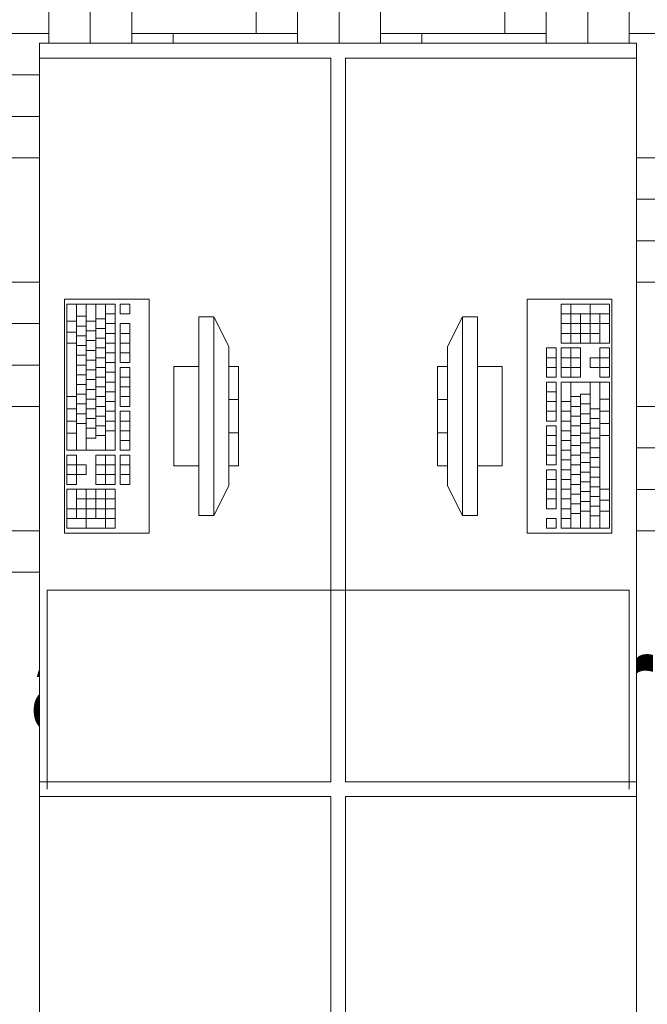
# Model space of a CAD drawing. Header units: millimetres. Extents: x 7523222 to 7678971, y 5352079 to 5786624.
# Tile 73 of 92: x 7559939 to 7561200, y 5775574 to 5777553. Entities that reach past the tile are written whole.
import ezdxf

# ---------------------------------------------------------------- set-up
doc = ezdxf.new("R2010")
doc.units = ezdxf.units.MM
doc.header["$MEASUREMENT"] = 0
doc.linetypes.add('Wipeout_Contour', pattern=[1000, 0, -1000])
for name, color, linetype in [('Nowe_2025-08-14 Strefy', 7, 'Continuous'), ('Nowe_299-A Wymiary opisy PB', 7, 'Continuous'), ('Nowe_320-W Umeblowanie', 7, 'Continuous')]:
    doc.layers.add(name, color=color, linetype=linetype)
for name, color, linetype, lineweight, true_color in [('Nowe_2025-08-14 Strefy_Nr_pióra__234', 7, 'Continuous', 0, 0xe8e8e8), ('Nowe_299-A Wymiary opisy PB_Nr_pióra__45', 7, 'Continuous', 15, 0x40a5ff), ('Nowe_299-A Wymiary opisy PB_Nr_pióra__85', 7, 'Continuous', 13, 0x80c2ff)]:
    doc.layers.add(name, color=color, linetype=linetype, lineweight=lineweight, true_color=true_color)
for name, color, linetype, lineweight in [('Nowe_299-A Wymiary opisy PB_Nr_pióra__6', 5, 'Continuous', 13), ('Nowe_320-W Umeblowanie_Nr_pióra__2', 8, 'Continuous', 13), ('Nowe_Metryczki pomieszczeń Archicada_Nr_pióra__6', 5, 'Continuous', 13)]:
    doc.layers.add(name, color=color, linetype=linetype, lineweight=lineweight)
doc.styles.add('STYL_AUTOMATYCZNY_1', font='arial.ttf')
doc.styles.add('STYL_AUTOMATYCZNY_2', font='arial.ttf')
doc.dimstyles.new('STYL_AUTOMATYCZNY__1', dxfattribs={"dimtxt": 200, "dimasz": 95, "dimexe": 0.18, "dimexo": 0.0625, "dimgap": 0, "dimtad": 1, "dimdec": 1, "dimlfac": 0.1, "dimzin": 0, "dimdsep": 46, "dimtxsty": 'STYL_AUTOMATYCZNY_2', "dimblk": 'ARROWHEAD_2', "dimblk1": 'ARROWHEAD_2', "dimblk2": 'ARROWHEAD_2', "dimcen": 0.09, "dimclrd": 256, "dimclre": 256, "dimclrt": 5, "dimadec": 1, "dimazin": 0, "dimtfac": 1, "dimtdec": 4, "dimtmove": 0, "dimatfit": 3, "dimfxl": 0, "dimtolj": 1, "dimtzin": 0, "dimarcsym": 0})
doc.dimstyles.new('STYL_AUTOMATYCZNY__2', dxfattribs={"dimtxt": 200, "dimasz": 95, "dimexe": 0.18, "dimexo": 0.0625, "dimgap": 0, "dimtad": 1, "dimtih": 1, "dimtoh": 1, "dimdec": 1, "dimlfac": 0.1, "dimzin": 0, "dimdsep": 46, "dimtxsty": 'STYL_AUTOMATYCZNY_2', "dimblk": 'ARROWHEAD_2', "dimblk1": 'ARROWHEAD_2', "dimblk2": 'ARROWHEAD_2', "dimcen": 0.09, "dimclrd": 256, "dimclre": 256, "dimclrt": 5, "dimadec": 1, "dimazin": 0, "dimtfac": 1, "dimtdec": 4, "dimtmove": 0, "dimatfit": 3, "dimfxl": 0, "dimtolj": 1, "dimtzin": 0, "dimarcsym": 0})

# ---------------------------------------------------------------- blocks, each defined once
blk = doc.blocks.new('Pokój administracyjny__4', base_point=(7560576.3, 5775974))
at = {"color": 254, "linetype": 'Wipeout_Contour', "lineweight": 0, "ltscale": 38057500.90258326}
blk.add_wipeout([(7557675.4, 5777738.7), (7557675.4, 5773298.8), (7563436.7, 5773298.8), (7563440.8, 5779362.7)], dxfattribs=at).dxf.layer = 'Nowe_2025-08-14 Strefy'
at = {"layer": 'Nowe_2025-08-14 Strefy_Nr_pióra__234', "linetype": 'Continuous', "lineweight": 0, "true_color": 0xe8e8e8}
h = blk.add_hatch(dxfattribs=at)
h.set_pattern_fill('Posadzka_z_cegieł_na_rąb', color=254, style=0, pattern_type=2)
h.set_pattern_definition([(0, (7560247.15, 5774942.06), (0, 499.98), [333.32, -166.66]), (0, (7560163.8, 5775025.4), (0, 499.98), [333.32, -166.66]), (0, (7560080.5, 5775108.7), (0, 499.98), [333.32, -166.66]), (0, (7559997.16, 5775192.05), (0, 499.98), [333.32, -166.66]), (0, (7559913.83, 5775275.4), (0, 499.98), [333.32, -166.66]), (0, (7559830.5, 5775358.7), (0, 499.98), [333.32, -166.66]), (90, (7560497.14, 5774942.06), (-499.98, 0), [333.32, -166.66]), (90, (7560413.8, 5775025.4), (-499.98, 0), [333.32, -166.66]), (90, (7560330.5, 5775108.7), (-499.98, 0), [333.32, -166.66]), (90, (7560247.15, 5775192.05), (-499.98, 0), [333.32, -166.66]), (90, (7560163.8, 5775275.4), (-499.98, 0), [333.32, -166.66]), (90, (7560080.5, 5775358.7), (-499.98, 0), [333.32, -166.66])])
h.paths.add_polyline_path([(7557675.4, 5777738.7), (7557675.4, 5773298.8), (7563436.7, 5773298.8), (7563440.8, 5779362.7)])
at = {"color": 254, "linetype": 'Wipeout_Contour', "lineweight": 0, "ltscale": 38057680.73991977}
blk.add_wipeout([(7559120.6, 5776366.9), (7559120.6, 5775581.2), (7562032.1, 5775581.2), (7562032.1, 5776366.9)], dxfattribs=at).dxf.layer = 'Nowe_2025-08-14 Strefy'
at = {"layer": 'Nowe_Metryczki pomieszczeń Archicada_Nr_pióra__6', "color": 5, "lineweight": 13, "insert": (7559120.6, 5776321.2), "char_height": 200, "attachment_point": 1, "style": 'STYL_AUTOMATYCZNY_1'}
blk.add_mtext('\\A1;{\\pql;\\pt0,600;\\fArial|b1|i0|c238|p0;\\W1.000000;Pokój administracyjny\\fArial|b1|i0|c238|p0;\\W1.000000;\\A1{\\H.66x;\\S^  ;}\\fArial|b1|i0|c238|p0;\\W1.000000;\\fArial|b1|i0|c238|p0;\\W1.000000;\\A1{\\H.66x;\\S^  ;}}', dxfattribs=at)
blk = doc.blocks.new('Biblioteka__8', base_point=(7556690.6, 5767524.6))
at = {"color": 254, "linetype": 'Wipeout_Contour', "lineweight": 0, "ltscale": 123630718.2130608}
blk.add_wipeout([(7547543, 5764885.4), (7559957.3, 5761392.5), (7560014.5, 5761595.8), (7563422.9, 5765680.5), (7569072.9, 5765680.5), (7569070.3, 5773058.8), (7565093.2, 5773058.8), (7565093.2, 5776112.5), (7563676.7, 5776112.5), (7563676.7, 5773058.8), (7551520.5, 5773058.8), (7549865, 5773043.1), (7547530.7, 5773043.1)], dxfattribs=at).dxf.layer = 'Nowe_2025-08-14 Strefy'
blk = doc.blocks.new('Zestaw biurowy_ liniowy 27[93]', base_point=(7560579, 5777506.2))
at = {"color": 254, "linetype": 'Wipeout_Contour', "lineweight": 0, "ltscale": 38058635.22118153}
blk.add_wipeout([(7560579, 5777506.2), (7559979, 5777506.2), (7559979, 5776006.2), (7560579, 5776006.2)], dxfattribs=at).dxf.layer = 'Nowe_320-W Umeblowanie'
at = {"layer": 'Nowe_320-W Umeblowanie_Nr_pióra__2', "color": 8, "linetype": 'Continuous', "lineweight": 13, "flags": 128}
blk.add_lwpolyline([(7560579, 5777506.2), (7560579, 5776006.2), (7559979, 5776006.2), (7559979, 5777506.2)], close=True, dxfattribs=at)
at = {"color": 254, "linetype": 'Wipeout_Contour', "lineweight": 0, "ltscale": 38060542.27171358}
blk.add_wipeout([(7560579, 5777506.2), (7560579, 5776006.2), (7561179, 5776006.2), (7561179, 5777506.2)], dxfattribs=at).dxf.layer = 'Nowe_320-W Umeblowanie'
at = {"color": 254, "linetype": 'Wipeout_Contour', "lineweight": 0, "ltscale": 38058110.71840158}
blk.add_wipeout([(7560199, 5776991.2), (7560029, 5776991.2), (7560029, 5776521.2), (7560199, 5776521.2)], dxfattribs=at).dxf.layer = 'Nowe_320-W Umeblowanie'
at = {"color": 254, "linetype": 'Wipeout_Contour', "lineweight": 0, "ltscale": 133205730.6216666}
blk.add_wipeout([(7560299, 5776956.2), (7560299, 5776856.2), (7560249, 5776856.2), (7560249, 5776656.2), (7560299, 5776656.2), (7560299, 5776556.2), (7560329, 5776556.2), (7560359, 5776616.2), (7560359, 5776656.2), (7560379, 5776656.2), (7560379, 5776856.2), (7560359, 5776856.2), (7560359, 5776896.2), (7560329, 5776956.2)], dxfattribs=at).dxf.layer = 'Nowe_320-W Umeblowanie'
at = {"layer": 'Nowe_320-W Umeblowanie_Nr_pióra__2', "color": 8, "linetype": 'Continuous', "lineweight": 13}
for p, q in [((7560033.9, 5776981.4), (7560033.9, 5776687.7)), ((7560130.9, 5776981.4), (7560033.9, 5776981.4)), ((7560053.3, 5776981.4), (7560053.3, 5776687.7)), ((7560072.7, 5776981.4), (7560072.7, 5776687.7)), ((7560092.1, 5776981.4), (7560092.1, 5776712.2)), ((7560111.5, 5776981.4), (7560111.5, 5776687.7)), ((7560130.9, 5776687.7), (7560130.9, 5776981.4)), ((7560140.6, 5776981.4), (7560140.6, 5776961.9)), ((7560160, 5776981.4), (7560140.6, 5776981.4)), ((7560160, 5776961.9), (7560160, 5776981.4)), ((7560053.3, 5776957), (7560072.7, 5776957)), ((7560111.5, 5776961.9), (7560130.9, 5776961.9)), ((7560140.6, 5776961.9), (7560160, 5776961.9)), ((7560299, 5776956.2), (7560299, 5776556.2)), ((7560329, 5776956.2), (7560299, 5776956.2)), ((7560329, 5776556.2), (7560329, 5776956.2)), ((7560329, 5776956.2), (7560359, 5776896.2)), ((7560033.9, 5776947.2), (7560053.3, 5776947.2)), ((7560053.3, 5776937.4), (7560072.7, 5776937.4)), ((7560072.7, 5776947.2), (7560092.1, 5776947.2)), ((7560092.1, 5776952.1), (7560111.5, 5776952.1)), ((7560111.5, 5776942.3), (7560130.9, 5776942.3)), ((7560140.6, 5776942.3), (7560140.6, 5776863.9)), ((7560160, 5776942.3), (7560140.6, 5776942.3)), ((7560160, 5776863.9), (7560160, 5776942.3)), ((7560033.9, 5776925.1), (7560053.3, 5776925.1)), ((7560053.3, 5776917.8), (7560072.7, 5776917.8)), ((7560072.7, 5776927.6), (7560092.1, 5776927.6)), ((7560092.1, 5776932.5), (7560111.5, 5776932.5)), ((7560111.5, 5776922.7), (7560130.9, 5776922.7)), ((7560140.6, 5776922.7), (7560160, 5776922.7)), ((7560033.9, 5776903.1), (7560053.3, 5776903.1)), ((7560053.3, 5776898.2), (7560072.7, 5776898.2)), ((7560072.7, 5776908), (7560092.1, 5776908)), ((7560092.1, 5776912.9), (7560111.5, 5776912.9)), ((7560111.5, 5776903.1), (7560130.9, 5776903.1)), ((7560140.6, 5776903.1), (7560160, 5776903.1)), ((7560359, 5776896.2), (7560359, 5776616.2)), ((7560053.3, 5776878.6), (7560072.7, 5776878.6)), ((7560072.7, 5776888.4), (7560092.1, 5776888.4)), ((7560092.1, 5776893.3), (7560111.5, 5776893.3)), ((7560111.5, 5776883.5), (7560130.9, 5776883.5)), ((7560140.6, 5776883.5), (7560160, 5776883.5)), ((7560053.3, 5776859), (7560072.7, 5776859)), ((7560072.7, 5776868.8), (7560092.1, 5776868.8)), ((7560092.1, 5776873.7), (7560111.5, 5776873.7)), ((7560092.1, 5776854.1), (7560111.5, 5776854.1)), ((7560111.5, 5776863.9), (7560130.9, 5776863.9)), ((7560140.6, 5776863.9), (7560160, 5776863.9)), ((7560140.6, 5776854.1), (7560140.6, 5776775.8)), ((7560160, 5776854.1), (7560140.6, 5776854.1)), ((7560160, 5776775.8), (7560160, 5776854.1)), ((7560249, 5776856.2), (7560249, 5776656.2)), ((7560299, 5776856.2), (7560249, 5776856.2)), ((7560299, 5776656.2), (7560299, 5776856.2)), ((7560359, 5776856.2), (7560359, 5776656.2)), ((7560379, 5776856.2), (7560359, 5776856.2)), ((7560379, 5776656.2), (7560379, 5776856.2)), ((7560053.3, 5776839.5), (7560072.7, 5776839.5)), ((7560072.7, 5776849.3), (7560092.1, 5776849.3)), ((7560092.1, 5776834.6), (7560111.5, 5776834.6)), ((7560111.5, 5776844.4), (7560130.9, 5776844.4)), ((7560140.6, 5776834.6), (7560160, 5776834.6)), ((7560053.3, 5776819.9), (7560072.7, 5776819.9)), ((7560072.7, 5776829.7), (7560092.1, 5776829.7)), ((7560092.1, 5776815), (7560111.5, 5776815)), ((7560111.5, 5776824.8), (7560130.9, 5776824.8)), ((7560140.6, 5776815), (7560160, 5776815)), ((7560033.9, 5776795.4), (7560053.3, 5776795.4)), ((7560053.3, 5776800.3), (7560072.7, 5776800.3)), ((7560072.7, 5776810.1), (7560092.1, 5776810.1)), ((7560092.1, 5776795.4), (7560111.5, 5776795.4)), ((7560111.5, 5776805.2), (7560130.9, 5776805.2)), ((7560140.6, 5776795.4), (7560160, 5776795.4)), ((7560053.3, 5776780.7), (7560072.7, 5776780.7)), ((7560072.7, 5776790.5), (7560092.1, 5776790.5)), ((7560092.1, 5776775.8), (7560111.5, 5776775.8)), ((7560111.5, 5776785.6), (7560130.9, 5776785.6)), ((7560140.6, 5776775.8), (7560160, 5776775.8)), ((7560359, 5776789.6), (7560379, 5776789.6)), ((7560033.9, 5776770.9), (7560053.3, 5776770.9)), ((7560053.3, 5776761.1), (7560072.7, 5776761.1)), ((7560072.7, 5776770.9), (7560092.1, 5776770.9)), ((7560092.1, 5776756.2), (7560111.5, 5776756.2)), ((7560111.5, 5776766), (7560130.9, 5776766)), ((7560140.6, 5776766), (7560140.6, 5776687.7)), ((7560160, 5776766), (7560140.6, 5776766)), ((7560160, 5776687.7), (7560160, 5776766)), ((7560033.9, 5776746.4), (7560053.3, 5776746.4)), ((7560053.3, 5776741.5), (7560072.7, 5776741.5)), ((7560072.7, 5776751.3), (7560092.1, 5776751.3)), ((7560092.1, 5776736.6), (7560111.5, 5776736.6)), ((7560111.5, 5776746.4), (7560130.9, 5776746.4)), ((7560140.6, 5776746.4), (7560160, 5776746.4)), ((7560033.9, 5776722), (7560053.3, 5776722)), ((7560072.7, 5776731.8), (7560092.1, 5776731.8)), ((7560092.1, 5776717.1), (7560111.5, 5776717.1)), ((7560111.5, 5776726.9), (7560130.9, 5776726.9)), ((7560140.6, 5776726.9), (7560160, 5776726.9)), ((7560359, 5776722.9), (7560379, 5776722.9)), ((7560072.7, 5776712.2), (7560092.1, 5776712.2)), ((7560140.6, 5776707.3), (7560160, 5776707.3)), ((7560033.9, 5776687.7), (7560130.9, 5776687.7)), ((7560033.9, 5776677.9), (7560033.9, 5776619.1)), ((7560053.3, 5776677.9), (7560033.9, 5776677.9)), ((7560053.3, 5776658.3), (7560053.3, 5776677.9)), ((7560092.1, 5776677.9), (7560092.1, 5776619.1)), ((7560130.9, 5776677.9), (7560092.1, 5776677.9)), ((7560111.5, 5776677.9), (7560111.5, 5776619.1)), ((7560130.9, 5776619.1), (7560130.9, 5776677.9)), ((7560140.6, 5776687.7), (7560160, 5776687.7)), ((7560140.6, 5776677.9), (7560140.6, 5776619.1)), ((7560160, 5776677.9), (7560140.6, 5776677.9)), ((7560160, 5776619.1), (7560160, 5776677.9)), ((7560033.9, 5776658.3), (7560053.3, 5776658.3)), ((7560072.7, 5776658.3), (7560053.3, 5776658.3)), ((7560053.3, 5776658.3), (7560053.3, 5776638.7)), ((7560072.7, 5776638.7), (7560072.7, 5776658.3)), ((7560092.1, 5776658.3), (7560130.9, 5776658.3)), ((7560140.6, 5776658.3), (7560160, 5776658.3)), ((7560249, 5776656.2), (7560299, 5776656.2)), ((7560359, 5776656.2), (7560379, 5776656.2)), ((7560033.9, 5776638.7), (7560053.3, 5776638.7)), ((7560053.3, 5776619.1), (7560053.3, 5776638.7)), ((7560053.3, 5776638.7), (7560072.7, 5776638.7)), ((7560092.1, 5776638.7), (7560130.9, 5776638.7)), ((7560140.6, 5776638.7), (7560160, 5776638.7)), ((7560033.9, 5776619.1), (7560053.3, 5776619.1)), ((7560092.1, 5776619.1), (7560130.9, 5776619.1)), ((7560140.6, 5776619.1), (7560160, 5776619.1)), ((7560033.9, 5776609.4), (7560033.9, 5776531)), ((7560130.9, 5776609.4), (7560033.9, 5776609.4)), ((7560053.3, 5776609.4), (7560053.3, 5776550.6)), ((7560072.7, 5776609.4), (7560072.7, 5776531)), ((7560092.1, 5776609.4), (7560092.1, 5776550.6)), ((7560111.5, 5776609.4), (7560111.5, 5776531)), ((7560130.9, 5776531), (7560130.9, 5776609.4)), ((7560329, 5776556.2), (7560359, 5776616.2)), ((7560053.3, 5776589.8), (7560130.9, 5776589.8)), ((7560033.9, 5776570.2), (7560130.9, 5776570.2)), ((7560033.9, 5776550.6), (7560130.9, 5776550.6)), ((7560299, 5776556.2), (7560329, 5776556.2)), ((7560033.9, 5776531), (7560130.9, 5776531))]:
    blk.add_line(p, q, dxfattribs=at)
at = {"layer": 'Nowe_320-W Umeblowanie_Nr_pióra__2', "color": 8, "linetype": 'Continuous', "lineweight": 13, "flags": 128}
for points in [[(7560579, 5777506.2), (7560579, 5776006.2), (7561179, 5776006.2), (7561179, 5777506.2)], [(7560199, 5776991.2), (7560029, 5776991.2), (7560029, 5776521.2), (7560199, 5776521.2)]]:
    blk.add_lwpolyline(points, close=True, dxfattribs=at)
at = {"color": 254, "linetype": 'Wipeout_Contour', "lineweight": 0, "ltscale": 57092041.73239013}
blk.add_wipeout([(7560594, 5777476.2), (7561179, 5777476.2), (7561179, 5777506.2), (7559979, 5777506.2), (7559979, 5777476.2), (7560564, 5777476.2)], dxfattribs=at).dxf.layer = 'Nowe_320-W Umeblowanie'
at = {"color": 254, "linetype": 'Wipeout_Contour', "lineweight": 0, "ltscale": 38061066.64672611}
blk.add_wipeout([(7560959, 5776521.2), (7561129, 5776521.2), (7561129, 5776991.2), (7560959, 5776991.2)], dxfattribs=at).dxf.layer = 'Nowe_320-W Umeblowanie'
at = {"color": 254, "linetype": 'Wipeout_Contour', "lineweight": 0, "ltscale": 133211390.0386156}
blk.add_wipeout([(7560859, 5776556.2), (7560859, 5776656.2), (7560909, 5776656.2), (7560909, 5776856.2), (7560859, 5776856.2), (7560859, 5776956.2), (7560829, 5776956.2), (7560799, 5776896.2), (7560799, 5776856.2), (7560779, 5776856.2), (7560779, 5776656.2), (7560799, 5776656.2), (7560799, 5776616.2), (7560829, 5776556.2)], dxfattribs=at).dxf.layer = 'Nowe_320-W Umeblowanie'
at = {"color": 254, "linetype": 'Wipeout_Contour', "lineweight": 0, "ltscale": 38054992.66325975}
blk.add_wipeout([(7560579, 5776006.2), (7559979, 5776006.2), (7559979, 5774506.2), (7560579, 5774506.2)], dxfattribs=at).dxf.layer = 'Nowe_320-W Umeblowanie'
at = {"layer": 'Nowe_320-W Umeblowanie_Nr_pióra__2', "color": 8, "linetype": 'Continuous', "lineweight": 13}
for p, q in [((7559979, 5777476.2), (7559979, 5777506.2)), ((7559979, 5777506.2), (7561179, 5777506.2)), ((7561179, 5777506.2), (7561179, 5777476.2)), ((7561124.2, 5776981.4), (7561027.2, 5776981.4)), ((7561027.2, 5776981.4), (7561027.2, 5776903.1)), ((7561046.6, 5776903.1), (7561046.6, 5776981.4)), ((7561085.4, 5776903.1), (7561085.4, 5776981.4)), ((7561124.2, 5776903.1), (7561124.2, 5776981.4)), ((7560829, 5776956.2), (7560799, 5776896.2)), ((7560859, 5776956.2), (7560829, 5776956.2)), ((7560829, 5776956.2), (7560829, 5776556.2)), ((7560859, 5776556.2), (7560859, 5776956.2)), ((7561124.2, 5776961.9), (7561027.2, 5776961.9)), ((7561066, 5776903.1), (7561066, 5776961.9)), ((7561104.8, 5776903.1), (7561104.8, 5776961.9)), ((7561124.2, 5776942.3), (7561027.2, 5776942.3)), ((7561104.8, 5776922.7), (7561027.2, 5776922.7)), ((7560799, 5776616.2), (7560799, 5776896.2)), ((7561027.2, 5776903.1), (7561124.2, 5776903.1)), ((7561017.5, 5776893.3), (7560998.1, 5776893.3)), ((7560998.1, 5776893.3), (7560998.1, 5776834.6)), ((7561017.5, 5776834.6), (7561017.5, 5776893.3)), ((7561066, 5776893.3), (7561027.2, 5776893.3)), ((7561027.2, 5776893.3), (7561027.2, 5776834.6)), ((7561046.6, 5776834.6), (7561046.6, 5776893.3)), ((7561066, 5776834.6), (7561066, 5776893.3)), ((7561124.2, 5776893.3), (7561104.8, 5776893.3)), ((7561104.8, 5776893.3), (7561104.8, 5776873.7)), ((7561124.2, 5776834.6), (7561124.2, 5776893.3)), ((7560799, 5776856.2), (7560779, 5776856.2)), ((7560779, 5776856.2), (7560779, 5776656.2)), ((7560799, 5776656.2), (7560799, 5776856.2)), ((7560909, 5776856.2), (7560859, 5776856.2)), ((7560859, 5776856.2), (7560859, 5776656.2)), ((7560909, 5776656.2), (7560909, 5776856.2)), ((7561017.5, 5776873.7), (7560998.1, 5776873.7)), ((7561017.5, 5776854.1), (7560998.1, 5776854.1)), ((7561066, 5776873.7), (7561027.2, 5776873.7)), ((7561066, 5776854.1), (7561027.2, 5776854.1)), ((7561104.8, 5776873.7), (7561085.4, 5776873.7)), ((7561085.4, 5776873.7), (7561085.4, 5776854.1)), ((7561085.4, 5776854.1), (7561104.8, 5776854.1)), ((7561124.2, 5776873.7), (7561104.8, 5776873.7)), ((7561104.8, 5776854.1), (7561104.8, 5776873.7)), ((7561104.8, 5776854.1), (7561104.8, 5776834.6)), ((7561124.2, 5776854.1), (7561104.8, 5776854.1)), ((7560998.1, 5776834.6), (7561017.5, 5776834.6)), ((7561027.2, 5776834.6), (7561066, 5776834.6)), ((7561104.8, 5776834.6), (7561124.2, 5776834.6)), ((7561017.5, 5776824.8), (7560998.1, 5776824.8)), ((7560998.1, 5776824.8), (7560998.1, 5776746.4)), ((7561017.5, 5776746.4), (7561017.5, 5776824.8)), ((7561124.2, 5776824.8), (7561027.2, 5776824.8)), ((7561027.2, 5776824.8), (7561027.2, 5776531)), ((7561046.6, 5776531), (7561046.6, 5776824.8)), ((7561085.4, 5776531), (7561085.4, 5776824.8)), ((7561104.8, 5776531), (7561104.8, 5776824.8)), ((7561124.2, 5776531), (7561124.2, 5776824.8)), ((7561017.5, 5776805.2), (7560998.1, 5776805.2)), ((7561066, 5776795.4), (7561046.6, 5776795.4)), ((7561066, 5776531), (7561066, 5776800.3)), ((7561085.4, 5776800.3), (7561066, 5776800.3)), ((7560799, 5776789.6), (7560779, 5776789.6)), ((7561017.5, 5776785.6), (7560998.1, 5776785.6)), ((7561046.6, 5776785.6), (7561027.2, 5776785.6)), ((7561066, 5776775.8), (7561046.6, 5776775.8)), ((7561085.4, 5776780.7), (7561066, 5776780.7)), ((7561124.2, 5776790.5), (7561104.8, 5776790.5)), ((7561017.5, 5776766), (7560998.1, 5776766)), ((7561046.6, 5776766), (7561027.2, 5776766)), ((7561066, 5776756.2), (7561046.6, 5776756.2)), ((7561085.4, 5776761.1), (7561066, 5776761.1)), ((7561104.8, 5776770.9), (7561085.4, 5776770.9)), ((7561124.2, 5776766), (7561104.8, 5776766)), ((7560998.1, 5776746.4), (7561017.5, 5776746.4)), ((7561017.5, 5776736.6), (7560998.1, 5776736.6)), ((7560998.1, 5776736.6), (7560998.1, 5776658.3)), ((7561017.5, 5776658.3), (7561017.5, 5776736.6)), ((7561046.6, 5776746.4), (7561027.2, 5776746.4)), ((7561066, 5776736.6), (7561046.6, 5776736.6)), ((7561085.4, 5776741.5), (7561066, 5776741.5)), ((7561104.8, 5776751.3), (7561085.4, 5776751.3)), ((7561124.2, 5776741.5), (7561104.8, 5776741.5)), ((7560799, 5776722.9), (7560779, 5776722.9)), ((7561017.5, 5776717.1), (7560998.1, 5776717.1)), ((7561046.6, 5776726.9), (7561027.2, 5776726.9)), ((7561066, 5776717.1), (7561046.6, 5776717.1)), ((7561085.4, 5776722), (7561066, 5776722)), ((7561104.8, 5776731.8), (7561085.4, 5776731.8)), ((7561124.2, 5776717.1), (7561104.8, 5776717.1)), ((7561017.5, 5776697.5), (7560998.1, 5776697.5)), ((7561046.6, 5776707.3), (7561027.2, 5776707.3)), ((7561066, 5776697.5), (7561046.6, 5776697.5)), ((7561085.4, 5776702.4), (7561066, 5776702.4)), ((7561104.8, 5776712.2), (7561085.4, 5776712.2)), ((7561017.5, 5776677.9), (7560998.1, 5776677.9)), ((7561046.6, 5776687.7), (7561027.2, 5776687.7)), ((7561066, 5776677.9), (7561046.6, 5776677.9)), ((7561085.4, 5776682.8), (7561066, 5776682.8)), ((7561104.8, 5776692.6), (7561085.4, 5776692.6)), ((7560779, 5776656.2), (7560799, 5776656.2)), ((7560859, 5776656.2), (7560909, 5776656.2)), ((7560998.1, 5776658.3), (7561017.5, 5776658.3)), ((7561046.6, 5776668.1), (7561027.2, 5776668.1)), ((7561066, 5776658.3), (7561046.6, 5776658.3)), ((7561085.4, 5776663.2), (7561066, 5776663.2)), ((7561104.8, 5776673), (7561085.4, 5776673)), ((7561017.5, 5776648.5), (7560998.1, 5776648.5)), ((7560998.1, 5776648.5), (7560998.1, 5776570.2)), ((7561017.5, 5776570.2), (7561017.5, 5776648.5)), ((7561046.6, 5776648.5), (7561027.2, 5776648.5)), ((7561066, 5776638.7), (7561046.6, 5776638.7)), ((7561085.4, 5776643.6), (7561066, 5776643.6)), ((7561104.8, 5776653.4), (7561085.4, 5776653.4)), ((7561017.5, 5776628.9), (7560998.1, 5776628.9)), ((7561046.6, 5776628.9), (7561027.2, 5776628.9)), ((7561066, 5776619.1), (7561046.6, 5776619.1)), ((7561085.4, 5776624), (7561066, 5776624)), ((7561104.8, 5776633.8), (7561085.4, 5776633.8)), ((7560829, 5776556.2), (7560799, 5776616.2)), ((7561017.5, 5776609.4), (7560998.1, 5776609.4)), ((7561046.6, 5776609.4), (7561027.2, 5776609.4)), ((7561066, 5776599.6), (7561046.6, 5776599.6)), ((7561085.4, 5776604.5), (7561066, 5776604.5)), ((7561104.8, 5776614.3), (7561085.4, 5776614.3)), ((7561124.2, 5776609.4), (7561104.8, 5776609.4)), ((7561017.5, 5776589.8), (7560998.1, 5776589.8)), ((7561046.6, 5776589.8), (7561027.2, 5776589.8)), ((7561066, 5776580), (7561046.6, 5776580)), ((7561085.4, 5776584.9), (7561066, 5776584.9)), ((7561104.8, 5776594.7), (7561085.4, 5776594.7)), ((7561124.2, 5776587.3), (7561104.8, 5776587.3)), ((7560998.1, 5776570.2), (7561017.5, 5776570.2)), ((7561046.6, 5776570.2), (7561027.2, 5776570.2)), ((7561066, 5776560.4), (7561046.6, 5776560.4)), ((7561085.4, 5776565.3), (7561066, 5776565.3)), ((7561104.8, 5776575.1), (7561085.4, 5776575.1)), ((7561124.2, 5776565.3), (7561104.8, 5776565.3)), ((7560829, 5776556.2), (7560859, 5776556.2)), ((7561017.5, 5776550.6), (7560998.1, 5776550.6)), ((7560998.1, 5776550.6), (7560998.1, 5776531)), ((7561017.5, 5776531), (7561017.5, 5776550.6)), ((7561046.6, 5776550.6), (7561027.2, 5776550.6)), ((7561104.8, 5776555.5), (7561085.4, 5776555.5)), ((7560998.1, 5776531), (7561017.5, 5776531)), ((7561027.2, 5776531), (7561124.2, 5776531))]:
    blk.add_line(p, q, dxfattribs=at)
at = {"layer": 'Nowe_320-W Umeblowanie_Nr_pióra__2', "color": 8, "linetype": 'Continuous', "lineweight": 13, "flags": 128}
for points in [[(7560959, 5776521.2), (7561129, 5776521.2), (7561129, 5776991.2), (7560959, 5776991.2)], [(7560579, 5776006.2), (7560579, 5774506.2), (7559979, 5774506.2), (7559979, 5776006.2)]]:
    blk.add_lwpolyline(points, close=True, dxfattribs=at)
at = {"color": 254, "linetype": 'Wipeout_Contour', "lineweight": 0, "ltscale": 38059570.51431885}
blk.add_wipeout([(7560594, 5776021.2), (7560594, 5777476.2), (7560564, 5777476.2), (7560564, 5776021.2)], dxfattribs=at).dxf.layer = 'Nowe_320-W Umeblowanie'
at = {"layer": 'Nowe_320-W Umeblowanie_Nr_pióra__2', "color": 8, "linetype": 'Continuous', "lineweight": 13}
for p, q in [((7560564, 5777476.2), (7559979, 5777476.2)), ((7561179, 5777476.2), (7560594, 5777476.2)), ((7559994, 5776406.2), (7560579, 5776406.2)), ((7561164, 5776406.2), (7560579, 5776406.2))]:
    blk.add_line(p, q, dxfattribs=at)
at = {"color": 254, "linetype": 'Wipeout_Contour', "lineweight": 0, "ltscale": 38056899.89632222}
blk.add_wipeout([(7560579, 5776006.2), (7560579, 5774506.2), (7561179, 5774506.2), (7561179, 5776006.2)], dxfattribs=at).dxf.layer = 'Nowe_320-W Umeblowanie'
at = {"layer": 'Nowe_320-W Umeblowanie_Nr_pióra__2', "color": 8, "linetype": 'Continuous', "lineweight": 13, "flags": 128}
blk.add_lwpolyline([(7560579, 5776006.2), (7560579, 5774506.2), (7561179, 5774506.2), (7561179, 5776006.2)], close=True, dxfattribs=at)
at = {"color": 254, "linetype": 'Wipeout_Contour', "lineweight": 0, "ltscale": 38055964.47233065}
blk.add_wipeout([(7560594, 5774536.2), (7560594, 5775991.2), (7560564, 5775991.2), (7560564, 5774536.2)], dxfattribs=at).dxf.layer = 'Nowe_320-W Umeblowanie'
at = {"color": 254, "linetype": 'Wipeout_Contour', "lineweight": 0, "ltscale": 38056789.95373417}
blk.add_wipeout([(7559979, 5775991.2), (7560564, 5775991.2), (7560564, 5776021.2), (7559979, 5776021.2)], dxfattribs=at).dxf.layer = 'Nowe_320-W Umeblowanie'
at = {"color": 254, "linetype": 'Wipeout_Contour', "lineweight": 0, "ltscale": 38058744.77407512}
blk.add_wipeout([(7561179, 5775991.2), (7561179, 5776021.2), (7560594, 5776021.2), (7560594, 5775991.2)], dxfattribs=at).dxf.layer = 'Nowe_320-W Umeblowanie'
at = {"layer": 'Nowe_320-W Umeblowanie_Nr_pióra__2', "color": 8, "linetype": 'Continuous', "lineweight": 13}
for p, q in [((7559994, 5776006.2), (7559994, 5776406.2)), ((7561164, 5776006.2), (7561164, 5776406.2)), ((7559979, 5775991.2), (7559979, 5776021.2)), ((7561179, 5775991.2), (7561179, 5776021.2))]:
    blk.add_line(p, q, dxfattribs=at)
at = {"color": 254, "linetype": 'Wipeout_Contour', "lineweight": 0, "ltscale": 38057767.34999685}
blk.add_wipeout([(7560594, 5776021.2), (7560564, 5776021.2), (7560564, 5775991.2), (7560594, 5775991.2)], dxfattribs=at).dxf.layer = 'Nowe_320-W Umeblowanie'
at = {"layer": 'Nowe_320-W Umeblowanie_Nr_pióra__2', "color": 8, "linetype": 'Continuous', "lineweight": 13}
for p, q in [((7560564, 5776021.2), (7560564, 5777476.2)), ((7560594, 5777476.2), (7560594, 5776021.2)), ((7559979, 5776021.2), (7560564, 5776021.2)), ((7561179, 5776021.2), (7560594, 5776021.2)), ((7560564, 5775991.2), (7559979, 5775991.2)), ((7560564, 5774536.2), (7560564, 5775991.2)), ((7560594, 5775991.2), (7560594, 5774536.2)), ((7560594, 5775991.2), (7561179, 5775991.2))]:
    blk.add_line(p, q, dxfattribs=at)
blk = doc.blocks.new('*D278', base_point=(6982742.1, 5361781.8))
at = {"layer": 'Nowe_299-A Wymiary opisy PB_Nr_pióra__45', "color": 161, "linetype": 'Continuous', "lineweight": 15, "true_color": 0x40a5ff}
for p, q in [((7524916.3, 5758993), (7524844.1, 5758868)), ((7569194.2, 5758868), (7569266.4, 5758993))]:
    blk.add_line(p, q, dxfattribs=at)
at = {"layer": 'Nowe_299-A Wymiary opisy PB_Nr_pióra__85', "color": 151, "linetype": 'Continuous', "lineweight": 13, "true_color": 0x80c2ff}
for p, q in [((7524880.2, 5758836.7), (7524880.2, 5759024.2)), ((7569230.3, 5758836.7), (7569230.3, 5759024.2)), ((7524819, 5758930.5), (7524880.2, 5758930.5)), ((7524880.2, 5758930.5), (7569230.3, 5758930.5)), ((7569230.3, 5758930.5), (7569291.4, 5758930.5))]:
    blk.add_line(p, q, dxfattribs=at)
at = {"layer": 'Nowe_299-A Wymiary opisy PB_Nr_pióra__6', "color": 5, "lineweight": 13, "insert": (7546712, 5758970.5), "char_height": 200, "attachment_point": 7, "style": 'STYL_AUTOMATYCZNY_2'}
blk.add_mtext('\\A1;{\\pql;\\fArial|b0|i0|c238|p0;\\W1.000000;4\xa0435}', dxfattribs=at)
blk = doc.blocks.new('ARROWHEAD_2')
at = {"color": 0, "linetype": 'Continuous', "lineweight": 0}
for p, q in [((-0.378, -0.655), (0.378, 0.655)), ((0, 0), (-1, 0))]:
    blk.add_line(p, q, dxfattribs=at)
blk = doc.blocks.new('*D301', base_point=(6982742.1, 5361781.8))
at = {"layer": 'Nowe_299-A Wymiary opisy PB_Nr_pióra__45', "color": 161, "linetype": 'Continuous', "lineweight": 15, "true_color": 0x40a5ff}
for p, q in [((7557596.5, 5781305.8), (7557524.3, 5781180.8)), ((7563596.8, 5781305.8), (7563524.7, 5781180.8))]:
    blk.add_line(p, q, dxfattribs=at)
at = {"layer": 'Nowe_299-A Wymiary opisy PB_Nr_pióra__85', "color": 151, "linetype": 'Continuous', "lineweight": 13, "true_color": 0x80c2ff}
for p, q in [((7557560.4, 5781149.5), (7557560.4, 5781337)), ((7563560.7, 5781149.5), (7563560.7, 5781337)), ((7557560.4, 5781243.3), (7563560.7, 5781243.3))]:
    blk.add_line(p, q, dxfattribs=at)
at = {"layer": 'Nowe_299-A Wymiary opisy PB_Nr_pióra__6', "color": 5, "lineweight": 13, "insert": (7560331.7, 5781283.3), "char_height": 200, "attachment_point": 7, "style": 'STYL_AUTOMATYCZNY_2'}
blk.add_mtext('\\A1;{\\pql;\\fArial|b0|i0|c238|p0;\\W1.000000;600}', dxfattribs=at)
blk = doc.blocks.new('*D303', base_point=(6982742.1, 5361781.8))
at = {"layer": 'Nowe_299-A Wymiary opisy PB_Nr_pióra__45', "color": 161, "linetype": 'Continuous', "lineweight": 15, "true_color": 0x40a5ff}
for p, q in [((7524916.3, 5780885.3), (7524844.1, 5780760.3)), ((7569194.2, 5780760.3), (7569266.4, 5780885.3))]:
    blk.add_line(p, q, dxfattribs=at)
at = {"layer": 'Nowe_299-A Wymiary opisy PB_Nr_pióra__85', "color": 151, "linetype": 'Continuous', "lineweight": 13, "true_color": 0x80c2ff}
for p, q in [((7524880.2, 5780729.1), (7524880.2, 5780916.6)), ((7569230.3, 5780729.1), (7569230.3, 5780916.6)), ((7524819, 5780822.8), (7524880.2, 5780822.8)), ((7524880.2, 5780822.8), (7569230.3, 5780822.8)), ((7569230.3, 5780822.8), (7569291.4, 5780822.8))]:
    blk.add_line(p, q, dxfattribs=at)
at = {"layer": 'Nowe_299-A Wymiary opisy PB_Nr_pióra__6', "color": 5, "lineweight": 13, "insert": (7546712, 5780862.8), "char_height": 200, "attachment_point": 7, "style": 'STYL_AUTOMATYCZNY_2'}
blk.add_mtext('\\A1;{\\pql;\\fArial|b0|i0|c238|p0;\\W1.000000;4\xa0435}', dxfattribs=at)
blk = doc.blocks.new('*D307', base_point=(6982742.1, 5361781.8))
at = {"layer": 'Nowe_299-A Wymiary opisy PB_Nr_pióra__45', "color": 161, "linetype": 'Continuous', "lineweight": 15, "true_color": 0x40a5ff}
for p, q in [((7545596, 5780443.6), (7545523.8, 5780318.6)), ((7569194.2, 5780318.6), (7569266.4, 5780443.6))]:
    blk.add_line(p, q, dxfattribs=at)
at = {"layer": 'Nowe_299-A Wymiary opisy PB_Nr_pióra__85', "color": 151, "linetype": 'Continuous', "lineweight": 13, "true_color": 0x80c2ff}
for p, q in [((7545559.9, 5780287.4), (7545559.9, 5780474.9)), ((7569230.3, 5780287.4), (7569230.3, 5780474.9)), ((7545559.9, 5780381.1), (7569230.3, 5780381.1)), ((7569230.3, 5780381.1), (7569291.4, 5780381.1))]:
    blk.add_line(p, q, dxfattribs=at)
at = {"layer": 'Nowe_299-A Wymiary opisy PB_Nr_pióra__6', "color": 5, "lineweight": 13, "insert": (7557051.9, 5780421.1), "char_height": 200, "attachment_point": 7, "style": 'STYL_AUTOMATYCZNY_2'}
blk.add_mtext('\\A1;{\\pql;\\fArial|b0|i0|c238|p0;\\W1.000000;2\xa0367}', dxfattribs=at)
blk = doc.blocks.new('*D312', base_point=(6982742.1, 5361781.8))
at = {"layer": 'Nowe_299-A Wymiary opisy PB_Nr_pióra__45', "color": 161, "linetype": 'Continuous', "lineweight": 15, "true_color": 0x40a5ff}
for p, q in [((7545596.5, 5780001.9), (7545524.3, 5779876.9)), ((7563596.8, 5780001.9), (7563524.7, 5779876.9))]:
    blk.add_line(p, q, dxfattribs=at)
at = {"layer": 'Nowe_299-A Wymiary opisy PB_Nr_pióra__85', "color": 151, "linetype": 'Continuous', "lineweight": 13, "true_color": 0x80c2ff}
for p, q in [((7545560.4, 5779845.6), (7545560.4, 5780033.1)), ((7563560.7, 5779845.6), (7563560.7, 5780033.1)), ((7545560.4, 5779939.4), (7563560.7, 5779939.4))]:
    blk.add_line(p, q, dxfattribs=at)
at = {"layer": 'Nowe_299-A Wymiary opisy PB_Nr_pióra__6', "color": 5, "lineweight": 13, "insert": (7554217.4, 5779979.4), "char_height": 200, "attachment_point": 7, "style": 'STYL_AUTOMATYCZNY_2'}
blk.add_mtext('\\A1;{\\pql;\\fArial|b0|i0|c238|p0;\\W1.000000;1\xa0800}', dxfattribs=at)
blk = doc.blocks.new('*D318', base_point=(6982742.1, 5361781.8))
at = {"layer": 'Nowe_299-A Wymiary opisy PB_Nr_pióra__45', "color": 161, "linetype": 'Continuous', "lineweight": 15, "true_color": 0x40a5ff}
for p, q in [((7534940.3, 5779099.5), (7534815.3, 5779171.7)), ((7534815.3, 5773211.9), (7534940.3, 5773139.7))]:
    blk.add_line(p, q, dxfattribs=at)
at = {"layer": 'Nowe_299-A Wymiary opisy PB_Nr_pióra__85', "color": 151, "linetype": 'Continuous', "lineweight": 13, "true_color": 0x80c2ff}
for p, q in [((7534877.8, 5779135.6), (7534877.8, 5779196.7)), ((7534971.5, 5779135.6), (7534784, 5779135.6)), ((7534877.8, 5773175.8), (7534877.8, 5779135.6)), ((7534971.5, 5773175.8), (7534784, 5773175.8))]:
    blk.add_line(p, q, dxfattribs=at)
at = {"layer": 'Nowe_299-A Wymiary opisy PB_Nr_pióra__6', "color": 5, "lineweight": 13, "insert": (7534837.8, 5775926.9), "char_height": 200, "attachment_point": 7, "rotation": 90, "style": 'STYL_AUTOMATYCZNY_2'}
blk.add_mtext('\\A1;{\\pql;\\fArial|b0|i0|c238|p0;\\W1.000000;596}', dxfattribs=at)
blk = doc.blocks.new('*D319', base_point=(6982742.1, 5361781.8))
at = {"layer": 'Nowe_299-A Wymiary opisy PB_Nr_pióra__45', "color": 161, "linetype": 'Continuous', "lineweight": 15, "true_color": 0x40a5ff}
for p, q in [((7535428, 5779409.5), (7535303, 5779481.7)), ((7535303, 5760261.7), (7535428, 5760189.5))]:
    blk.add_line(p, q, dxfattribs=at)
at = {"layer": 'Nowe_299-A Wymiary opisy PB_Nr_pióra__85', "color": 151, "linetype": 'Continuous', "lineweight": 13, "true_color": 0x80c2ff}
for p, q in [((7535365.5, 5779445.6), (7535365.5, 5779506.7)), ((7535459.3, 5779445.6), (7535271.8, 5779445.6)), ((7535365.5, 5760225.6), (7535365.5, 5779445.6)), ((7535459.3, 5760225.6), (7535271.8, 5760225.6)), ((7535365.5, 5760164.5), (7535365.5, 5760225.6))]:
    blk.add_line(p, q, dxfattribs=at)
at = {"layer": 'Nowe_299-A Wymiary opisy PB_Nr_pióra__6', "color": 5, "lineweight": 13, "insert": (7535325.5, 5769492.4), "char_height": 200, "attachment_point": 7, "rotation": 90, "style": 'STYL_AUTOMATYCZNY_2'}
blk.add_mtext('\\A1;{\\pql;\\fArial|b0|i0|c238|p0;\\W1.000000;1\xa0922}', dxfattribs=at)

msp = doc.modelspace()

# ---------------------------------------------------------------- block references
at = {"layer": 'Nowe_2025-08-14 Strefy', "color": 5, "linetype": 'Continuous', "lineweight": 13}
msp.add_blockref('Pokój administracyjny__4', (7560576.33, 5775974.04), dxfattribs=at)

# ---------------------------------------------------------------- next in the draw order: block references
msp.add_blockref('Biblioteka__8', (7556690.63, 5767524.64), dxfattribs=at)

# ---------------------------------------------------------------- next in the draw order: block references
at = {"layer": 'Nowe_320-W Umeblowanie', "color": 8, "linetype": 'Continuous', "lineweight": 13}
msp.add_blockref('Zestaw biurowy_ liniowy 27[93]', (7560579.04, 5777506.23), dxfattribs=at)

# ---------------------------------------------------------------- next in the draw order: dimensions: what is measured, and where the dimension line sits
at = {"layer": 'Nowe_299-A Wymiary opisy PB', "color": 151, "linetype": 'Continuous', "lineweight": 13, "true_color": 0x80c2ff}
for base, p1, p2, picture, middle in [((7563560.74, 5781243.28), (7557560.37, 5758403.44), (7563560.74, 5758403.44), '*D301', (7560560.05, 5781383.28)), ((7569230.3, 5780822.85), (7524880.17, 5779396.83), (7569230.3, 5760225.61), '*D303', (7547055.13, 5780962.85)), ((7569230.3, 5780381.12), (7545559.88, 5765440.75), (7569230.3, 5760225.61), '*D307', (7557394.99, 5780521.12)), ((7563560.74, 5779939.4), (7545560.43, 5765440.72), (7563560.74, 5760225.61), '*D312', (7554560.48, 5780079.4)), ((7569230.3, 5758930.48), (7524880.17, 5779396.83), (7569230.3, 5760225.61), '*D278', (7547055.13, 5759070.48))]:
    dim = msp.add_linear_dim(base=base, p1=p1, p2=p2, dimstyle='STYL_AUTOMATYCZNY__2', dxfattribs=at)
    dim.commit()
    dim.dimension.update_dxf_attribs({"geometry": picture, "text_midpoint": middle, "dimtype": 160})
for base, p1, p2, picture, middle in [((7535365.51, 5779445.61), (7569230.3, 5760225.61), (7569230.3, 5779445.61), '*D319', (7535225.51, 5769835.5)), ((7534877.77, 5779135.61), (7571131, 5773175.82), (7571131, 5779135.61), '*D318', (7534737.77, 5776155.21))]:
    dim = msp.add_linear_dim(base=base, p1=p1, p2=p2, angle=90, dimstyle='STYL_AUTOMATYCZNY__1', dxfattribs=at)
    dim.commit()
    dim.dimension.update_dxf_attribs({"geometry": picture, "text_midpoint": middle, "dimtype": 160, "text_rotation": 90})

doc.saveas('drawing.dxf')
